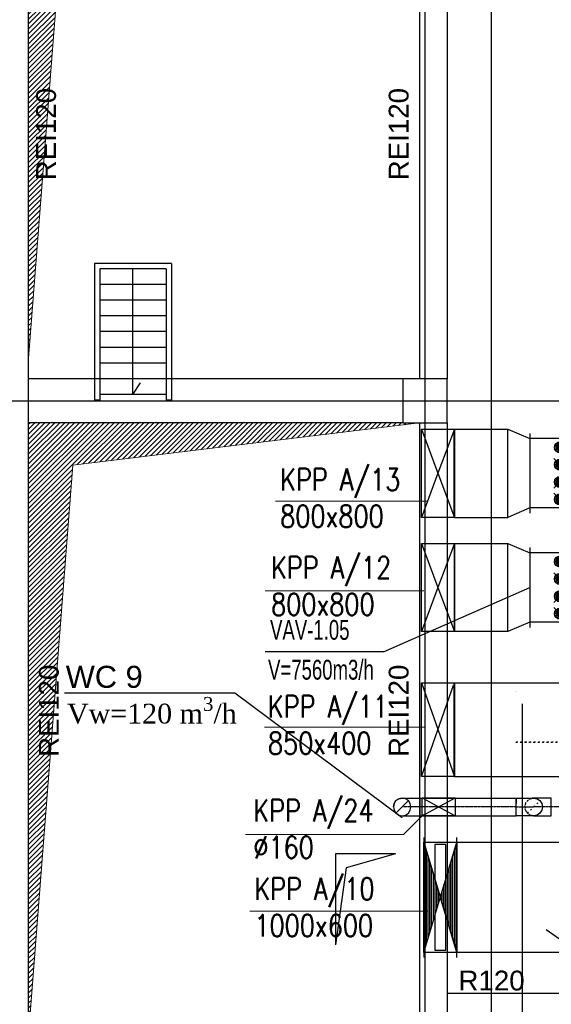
# Model space of a CAD drawing. Header units: centimetres. Extents: x -228435 to 46820, y -89367 to 152985.
# Tile 200 of 256: x -62818 to -57994, y 65520 to 74462. Entities that reach past the tile are written whole.
import ezdxf

# ---------------------------------------------------------------- set-up
doc = ezdxf.new("R2010")
doc.units = ezdxf.units.CM
doc.header["$LTSCALE"] = 50
for name, pattern in [('CADVENT_CENTERLINE', [9.9, 7.4, -1, 0.5, -1]), ('CADVENT_HIDDEN', [0.8, 0.25, -0.55]), ('Kondygnacja  -0_5$0$HIDDEN', [9.525, 6.35, -3.175]), ('Kondygnacja  -0_5$0$HIDDEN2', [4.7625, 3.175, -1.5875]), ('Osie rzutów$0$DASHDOT2', [12.7, 6.35, -3.175, 0, -3.175])]:
    doc.linetypes.add(name, pattern=pattern)
doc.layers.get('0').update_dxf_attribs({"color": 8})
for name, color, linetype in [('01-103-Went PP_poziom-0_5$0$L_Nawiew', 250, 'Continuous'), ('bgde-nawiewEXP', 250, 'Continuous'), ('bgde-nawiewHIDDEN', 250, 'Continuous'), ('bgde-wywiewCEN', 7, 'Continuous'), ('bgde-wywiewDETAILS', 250, 'Continuous'), ('bgde-wywiewEXP', 250, 'Continuous'), ('bgde-wywiewHIDDEN', 250, 'Continuous'), ('bgde_AJ_opis', 7, 'Continuous'), ('bgde_redukcja', 250, 'Continuous'), ('bgde_VAV', 7, 'Continuous'), ('bgde_wentylacja', 5, 'Continuous'), ('IS_zmiany 2024', 3, 'Continuous'), ('Kondygnacja  -0_5$0$ARCH_INFO_ODPORNOŚĆ OGNIOWA', 8, 'Continuous'), ('Kondygnacja  -0_5$0$ARCH_KONSTR_POWYŻEJ RZUTU', 8, 'Kondygnacja  -0_5$0$HIDDEN'), ('Kondygnacja  -0_5$0$ARCH_KONSTR_POWYŻEJ RZUTU_IST', 8, 'Kondygnacja  -0_5$0$HIDDEN2'), ('Kondygnacja  -0_5$0$ARCH_MUROWANE_IST', 8, 'Continuous'), ('Kondygnacja  -0_5$0$ARCH_OKŁADZINA', 8, 'Continuous'), ('Kondygnacja  -0_5$0$ARCH_SCHODY_IST', 8, 'Continuous'), ('Kondygnacja  -0_5$0$ARCH_WIDOK_IST', 8, 'Continuous'), ('Kondygnacja  -0_5$0$ARCH_ŻELBET_IST', 8, 'Continuous'), ('Osie rzutów$0$ARCH_INFO_OSIE_IST', 8, 'Osie rzutów$0$DASHDOT2'), ('Osie rzutów$0$ARCH_INFO_OSIE_OPISY_IST', 8, 'Continuous')]:
    doc.layers.add(name, color=color, linetype=linetype)
for name, color, linetype, lineweight in [('bgde_klapy opis', 250, 'Continuous', 20), ('bgde_klapy p.poż.', 240, 'Continuous', 30), ('Kondygnacja  -0_5$0$ARCH_WIDOK', 8, 'Continuous', 13)]:
    doc.layers.add(name, color=color, linetype=linetype, lineweight=lineweight)
doc.styles.add('01-103-Went PP_poziom-0_5$0$Arial', font='ARIAL.TTF')
doc.styles.add('Kondygnacja  -0_5$0$Arial', font='ARIAL.TTF')
doc.styles.add('st rom', font='Romans.shx', dxfattribs={"width": 0.8})

# ---------------------------------------------------------------- blocks, each defined once
blk = doc.blocks.new('Osie rzutów')
at = {"layer": 'Osie rzutów$0$ARCH_INFO_OSIE_IST', "ltscale": 10}
for p, q in [((6200, 12510), (6200, 4800)), ((6200, 12510), (6200, 4571.18)), ((6260, 12510), (6260, 4623.26)), ((4436.04, 11600), (13655, 11600))]:
    blk.add_line(p, q, dxfattribs=at)
blk = doc.blocks.new('Kondygnacja  -0_5$0$konstrukcja istniejąca -0.5')
at = {"layer": 'Kondygnacja  -0_5$0$ARCH_KONSTR_POWYŻEJ RZUTU_IST', "ltscale": 10}
blk.add_line((6288.46, 4975), (6288.46, 12225), dxfattribs=at)
blk = doc.blocks.new('04')
at = {"layer": 'bgde_VAV', "color": 3, "linetype": 'Continuous', "lineweight": -2}
for p, q in [((-58188.5, 70789.5), (-58188.5, 70742.2)), ((-58188.5, 70742.2), (-58188.5, 70112.2)), ((-57638.5, 70742.2), (-57638.5, 70789.5)), ((-57638.5, 70112.2), (-57638.5, 70742.2)), ((-58188.5, 70112.2), (-58188.5, 70063.9)), ((-57638.5, 70063.9), (-57638.5, 70112.2))]:
    blk.add_line(p, q, dxfattribs=at)
at = {"layer": 'bgde_VAV', "color": 3, "linetype": 'ByBlock', "lineweight": -2}
for p, q in [((-57638.5, 70742.2), (-58188.5, 70742.2)), ((-57638.5, 70112.2), (-58188.5, 70112.2))]:
    blk.add_line(p, q, dxfattribs=at)
at = {"layer": 'bgde_VAV', "color": 3}
blk.add_line((-58188.5, 70742.2), (-58188.5, 70112.2), dxfattribs=at)
at = {"layer": 'bgde_VAV', "color": 3, "linetype": 'Continuous', "lineweight": -3}
for p, q in [((-57913.5, 70663.3), (-57964, 70663.3)), ((-57913.5, 70663.3), (-57961.5, 70678.9)), ((-57913.5, 70663.3), (-57961.5, 70647.7)), ((-57913.5, 70663.3), (-57954.4, 70693)), ((-57913.5, 70663.3), (-57954.4, 70633.7)), ((-57913.5, 70663.3), (-57943.2, 70704.2)), ((-57913.5, 70663.3), (-57943.2, 70622.5)), ((-57913.5, 70663.3), (-57929.1, 70711.3)), ((-57913.5, 70663.3), (-57929.1, 70615.3)), ((-57913.5, 70663.3), (-57913.5, 70713.8)), ((-57913.5, 70663.3), (-57897.9, 70711.3)), ((-57913.5, 70663.3), (-57883.9, 70704.2)), ((-57913.5, 70663.3), (-57872.7, 70693)), ((-57913.5, 70663.3), (-57865.5, 70678.9)), ((-57913.5, 70663.3), (-57863.1, 70663.3)), ((-57913.5, 70663.3), (-57865.5, 70647.7)), ((-57913.5, 70663.3), (-57872.7, 70633.7)), ((-57913.5, 70663.3), (-57883.9, 70622.5)), ((-57913.5, 70663.3), (-57897.9, 70615.3)), ((-57913.5, 70663.3), (-57913.5, 70612.9)), ((-57857.8, 70449.8), (-57969.3, 70561.4)), ((-57913.5, 70505.6), (-57929.1, 70553.6)), ((-57913.5, 70505.6), (-57913.5, 70556.1)), ((-57913.5, 70505.6), (-57897.9, 70553.6)), ((-57913.5, 70505.6), (-57964, 70505.6)), ((-57913.5, 70505.6), (-57961.5, 70521.2)), ((-57913.5, 70505.6), (-57961.5, 70490)), ((-57913.5, 70505.6), (-57954.4, 70535.3)), ((-57913.5, 70505.6), (-57954.4, 70475.9)), ((-57913.5, 70505.6), (-57943.2, 70546.4)), ((-57913.5, 70505.6), (-57943.2, 70464.7)), ((-57913.5, 70505.6), (-57929.1, 70457.6)), ((-57913.5, 70505.6), (-57883.9, 70546.4)), ((-57913.5, 70505.6), (-57872.7, 70535.3)), ((-57913.5, 70505.6), (-57865.5, 70521.2)), ((-57913.5, 70505.6), (-57863.1, 70505.6)), ((-57913.5, 70505.6), (-57865.5, 70490)), ((-57913.5, 70505.6), (-57872.7, 70475.9)), ((-57913.5, 70505.6), (-57883.9, 70464.7)), ((-57913.5, 70505.6), (-57897.9, 70457.6)), ((-57913.5, 70505.6), (-57913.5, 70455.1)), ((-57969.3, 70292.1), (-57857.8, 70403.6)), ((-57913.5, 70347.8), (-57954.4, 70377.5)), ((-57913.5, 70347.8), (-57943.2, 70388.7)), ((-57913.5, 70347.8), (-57929.1, 70395.8)), ((-57913.5, 70347.8), (-57913.5, 70398.3)), ((-57913.5, 70347.8), (-57897.9, 70395.8)), ((-57913.5, 70347.8), (-57883.9, 70388.7)), ((-57913.5, 70347.8), (-57872.7, 70377.5)), ((-57913.5, 70347.8), (-57964, 70347.8)), ((-57913.5, 70347.8), (-57961.5, 70363.4)), ((-57913.5, 70347.8), (-57961.5, 70332.2)), ((-57913.5, 70347.8), (-57954.4, 70318.2)), ((-57913.5, 70347.8), (-57943.2, 70307)), ((-57913.5, 70347.8), (-57929.1, 70299.8)), ((-57913.5, 70347.8), (-57865.5, 70363.4)), ((-57913.5, 70347.8), (-57863.1, 70347.8)), ((-57913.5, 70347.8), (-57865.5, 70332.2)), ((-57913.5, 70347.8), (-57872.7, 70318.2)), ((-57913.5, 70347.8), (-57883.9, 70307)), ((-57913.5, 70347.8), (-57897.9, 70299.8)), ((-57913.5, 70347.8), (-57913.5, 70297.4)), ((-57857.8, 70134.3), (-57969.3, 70245.9)), ((-57913.5, 70190.1), (-57961.5, 70205.7)), ((-57913.5, 70190.1), (-57954.4, 70219.8)), ((-57913.5, 70190.1), (-57943.2, 70230.9)), ((-57913.5, 70190.1), (-57929.1, 70238.1)), ((-57913.5, 70190.1), (-57913.5, 70240.6)), ((-57913.5, 70190.1), (-57897.9, 70238.1)), ((-57913.5, 70190.1), (-57883.9, 70230.9)), ((-57913.5, 70190.1), (-57872.7, 70219.8)), ((-57913.5, 70190.1), (-57865.5, 70205.7)), ((-57913.5, 70190.1), (-57964, 70190.1)), ((-57913.5, 70190.1), (-57961.5, 70174.5)), ((-57913.5, 70190.1), (-57954.4, 70160.4)), ((-57913.5, 70190.1), (-57943.2, 70149.2)), ((-57913.5, 70190.1), (-57929.1, 70142.1)), ((-57913.5, 70190.1), (-57863.1, 70190.1)), ((-57913.5, 70190.1), (-57865.5, 70174.5)), ((-57913.5, 70190.1), (-57872.7, 70160.4)), ((-57913.5, 70190.1), (-57883.9, 70149.2)), ((-57913.5, 70190.1), (-57897.9, 70142.1)), ((-57913.5, 70190.1), (-57913.5, 70139.6))]:
    blk.add_line(p, q, dxfattribs=at)
for centre in [(-57913.5, 70663.3), (-57913.5, 70505.6), (-57913.5, 70347.8), (-57913.5, 70190.1)]:
    blk.add_ellipse(centre, major_axis=(50.5, 0), ratio=1, start_param=-1.570796, end_param=4.712389, dxfattribs=at)
blk = doc.blocks.new('*U492')
at = {"linetype": 'Continuous', "lineweight": -2}
for p, q in [((-150, 500), (-150, 545)), ((150, 545), (150, 500)), ((-150, -500), (-150, 500)), ((150, 500), (150, -500)), ((-150, -545), (-150, -500)), ((150, -500), (150, -545))]:
    blk.add_line(p, q, dxfattribs=at)
at = {"linetype": 'Continuous', "lineweight": -3}
for p, q in [((-150, -500), (150, 500)), ((150, -500), (-150, 500)), ((-142.9, -476.3), (-142.9, 476.2)), ((-50, 480), (50, 480)), ((-50, -480), (-50, 480)), ((50, 480), (50, -480)), ((142.9, -476.3), (142.9, 476.2)), ((-127, -423.3), (-127, 423.3)), ((-111.1, -370.4), (-111.1, 370.4)), ((111.1, -370.4), (111.1, 370.4)), ((127, -423.3), (127, 423.3)), ((-95.2, -317.5), (-95.2, 317.5)), ((95.2, -317.5), (95.2, 317.5)), ((-79.4, -264.6), (-79.4, 264.6)), ((-63.5, -211.7), (-63.5, 211.7)), ((63.5, -211.7), (63.5, 211.7)), ((79.4, -264.6), (79.4, 264.6)), ((-47.6, -158.8), (-47.6, 158.8)), ((-31.8, -105.8), (-31.8, 105.8)), ((31.8, -105.8), (31.8, 105.8)), ((47.6, -158.8), (47.6, 158.8)), ((-15.9, -52.9), (-15.9, 52.9)), ((15.9, -52.9), (15.9, 52.9)), ((50, -480), (-50, -480))]:
    blk.add_line(p, q, dxfattribs=at)
at = {"color": 0, "linetype": 'ByBlock', "lineweight": -2}
for p, q in [((150, 500), (-150, 500)), ((-150, -500), (150, -500))]:
    blk.add_line(p, q, dxfattribs=at)

msp = doc.modelspace()

# ---------------------------------------------------------------- hatches: boundary and pattern name
at = {"layer": 'Kondygnacja  -0_5$0$ARCH_WIDOK'}
h = msp.add_hatch(dxfattribs=at)
h.set_pattern_fill('ANSI31', color=256, scale=10, angle=-180, style=0)
h.set_pattern_definition([(225, (-121140, 9150), (22.45064, -22.45064), [])])
h.paths.add_polyline_path([(-62740, 71350), (-62740, 76950), (-59340, 76950), (-62335.997, 76565.735)])
h = msp.add_hatch(dxfattribs=at)
h.set_pattern_fill('ANSI31', color=256, scale=10, angle=-180, style=0)
h.set_pattern_definition([(225, (-121140, 3000), (22.45064, -22.45064), [])])
h.paths.add_polyline_path([(-62740, 65200), (-62740, 70800), (-59190, 70800), (-62335.997, 70415.735)])

# ---------------------------------------------------------------- linework, layer by layer
at = {"layer": 'bgde-nawiewEXP', "linetype": 'Continuous'}
msp.add_lwpolyline([(-58850.228, 65990.969), (-58850.228, 66990.969), (-57824.245, 66990.969), (-57824.245, 65990.969)], close=True, dxfattribs=at)
at = {"layer": 'bgde-nawiewHIDDEN', "linetype": 'CADVENT_HIDDEN'}
for points in [[(-58318.793, 68363.446), (-58318.793, 68363.446)], [(-58316.792, 68361.446), (-58316.792, 68361.446)], [(-58316.792, 68361.446), (-58316.792, 68361.446)], [(-58318.76, 67899.446), (-58318.76, 67899.446)], [(-58316.76, 67901.446), (-57856.76, 67901.478)], [(-58316.76, 67901.446), (-58316.76, 67901.446)]]:
    msp.add_lwpolyline(points, close=True, dxfattribs=at)
at = {"layer": 'bgde-wywiewCEN', "linetype": 'CADVENT_CENTERLINE', "ltscale": 0.06}
for p, q in [((-59187.104, 67312.853), (-59347.104, 67312.853)), ((-58313.573, 67312.853), (-59187.104, 67312.853)), ((-58313.573, 67312.853), (-58153.573, 67312.853)), ((-57993.573, 67312.853), (-58153.573, 67312.853)), ((-57561.988, 67312.853), (-57993.573, 67312.853))]:
    msp.add_line(p, q, dxfattribs=at)
at = {"layer": 'bgde-wywiewDETAILS'}
msp.add_line((-59403.672, 67256.285), (-59290.535, 67369.422), dxfattribs=at)
at = {"layer": 'bgde-wywiewDETAILS', "linetype": 'CADVENT_HIDDEN'}
msp.add_line((-58210.141, 67256.285), (-58097.004, 67369.422), dxfattribs=at)
at = {"layer": 'bgde-wywiewEXP', "linetype": 'Continuous'}
for points in [[(-58876.036, 69942.208), (-58876.036, 70742.208), (-58388.537, 70742.208)], [(-58876.036, 69942.208), (-58388.537, 69942.208)], [(-58388.537, 68904.975), (-58871.01, 68904.975), (-58871.01, 69704.975), (-58388.537, 69704.975)], [(-58874.505, 67589.181), (-58874.505, 68439.181), (-57616.059, 68439.181), (-57616.059, 67589.181), (-57505.789, 67500.965)], [(-58874.505, 67589.181), (-57616.059, 67589.181), (-57616.059, 68439.181), (-57491.059, 68439.181)], [(-59427.104, 67312.853), (-59421.014, 67343.468), (-59403.672, 67369.422), (-59377.719, 67386.764), (-59347.104, 67392.853), (-59187.104, 67392.853), (-59187.104, 67238.943)], [(-59347.104, 67232.853), (-59316.489, 67238.943), (-59290.535, 67256.285), (-59273.193, 67282.239), (-59267.104, 67312.853), (-59273.193, 67343.468), (-59290.535, 67369.422), (-59316.489, 67386.764), (-59347.104, 67392.853)], [(-59187.104, 67232.853), (-59187.104, 67392.853), (-58313.573, 67392.853), (-58313.573, 67386.764), (-58313.573, 67386.764), (-58313.573, 67392.853), (-58153.573, 67392.853), (-58122.958, 67386.764), (-58097.004, 67369.422), (-58079.662, 67343.468), (-58073.573, 67312.853), (-58079.662, 67282.239), (-58097.004, 67256.285), (-58122.958, 67238.943), (-58153.573, 67232.853), (-58313.573, 67232.853), (-58313.573, 67386.764)], [(-59187.104, 67232.853), (-58313.573, 67232.853), (-58313.573, 67369.422)], [(-58313.573, 67386.764), (-58313.573, 67392.853)], [(-58313.573, 67369.422), (-58313.573, 67343.468)], [(-58153.573, 67392.853), (-58122.958, 67386.764), (-58097.004, 67369.422), (-58079.662, 67343.468), (-58073.573, 67312.853), (-58079.662, 67282.239), (-58097.004, 67256.285), (-58122.958, 67238.943), (-58153.573, 67232.853)], [(-59427.104, 67312.853), (-59421.014, 67282.239), (-59403.672, 67256.285), (-59377.719, 67238.943), (-59347.104, 67232.853), (-59187.104, 67232.853), (-59187.104, 67238.943)], [(-59187.104, 67238.943), (-59187.104, 67256.285)], [(-59187.104, 67238.943), (-59187.104, 67232.853)]]:
    msp.add_lwpolyline(points, dxfattribs=at)
for points in [[(-58388.537, 70742.208), (-58188.537, 70657.208), (-58188.537, 70027.208), (-58388.537, 69942.208)], [(-58388.537, 69704.975), (-58188.537, 69619.975), (-58188.537, 68989.975), (-58388.537, 68904.975)], [(-59427.104, 67312.853), (-59421.014, 67282.239), (-59403.672, 67256.285), (-59377.719, 67238.943), (-59347.104, 67232.853), (-59316.489, 67238.943), (-59290.535, 67256.285), (-59273.193, 67282.239), (-59267.104, 67312.853), (-59273.193, 67343.468), (-59290.535, 67369.422), (-59316.489, 67386.764), (-59347.104, 67392.853), (-59377.719, 67386.764), (-59403.672, 67369.422), (-59421.014, 67343.468)], [(-58313.573, 67386.764), (-58313.573, 67369.422)], [(-58153.573, 67392.853), (-58122.958, 67386.764), (-58097.004, 67369.422), (-58079.662, 67343.468), (-58073.573, 67312.853), (-58079.662, 67282.239), (-58097.004, 67256.285), (-58122.958, 67238.943), (-58153.573, 67232.853), (-57993.573, 67232.853), (-57993.573, 67392.853), (-58150.498, 67392.853)]]:
    msp.add_lwpolyline(points, close=True, dxfattribs=at)
at = {"layer": 'bgde-wywiewHIDDEN', "linetype": 'CADVENT_HIDDEN'}
for points in [[(-58233.573, 67312.853), (-58227.483, 67343.468), (-58210.141, 67369.422), (-58184.187, 67386.764), (-58153.573, 67392.853), (-58184.187, 67386.764), (-58210.141, 67369.422), (-58227.483, 67343.468)], [(-58233.573, 67312.853), (-58227.483, 67282.239), (-58210.141, 67256.285), (-58184.187, 67238.943), (-58153.573, 67232.853), (-58184.187, 67238.943), (-58210.141, 67256.285), (-58227.483, 67282.239)]]:
    msp.add_lwpolyline(points, close=True, dxfattribs=at)
at = {"layer": 'bgde_AJ_opis'}
for p, q in [((-60866.219, 68346.419), (-62410.521, 68346.419)), ((-59347.101, 67212.853, 1920), (-60866.219, 68346.419))]:
    msp.add_line(p, q, dxfattribs=at)
at = {"layer": 'bgde_klapy opis'}
for p, q in [((-60496.683, 70089.77), (-59123.435, 70089.77)), ((-60590.031, 69275.664), (-59150.069, 69275.664)), ((-60596.551, 68035.846), (-59137.466, 68035.846)), ((-59334.132, 67062.421), (-59154.334, 67242.219)), ((-60767.622, 67062.421), (-59334.132, 67062.421)), ((-60730.866, 66364.886), (-59107.694, 66364.886))]:
    msp.add_line(p, q, dxfattribs=at)
at = {"layer": 'bgde_klapy p.poż.'}
for p, q in [((-59173.004, 70742.208, -196.87), (-59023.004, 70342.208, -196.87)), ((-58873.004, 70742.208, -196.87), (-59023.004, 70342.208, -196.87)), ((-59023.004, 70342.208, -196.87), (-59173.004, 69942.208, -196.87)), ((-59023.004, 70342.208, -196.87), (-58873.004, 69942.208, -196.87)), ((-59172.995, 69704.601, -197), (-59022.995, 69304.601, -197)), ((-58872.995, 69704.601, -197), (-59022.995, 69304.601, -197)), ((-59022.995, 69304.601, -197), (-59172.995, 68904.601, -197)), ((-59022.995, 69304.601, -197), (-58872.995, 68904.601, -197)), ((-59173.056, 68439.181, -126.886), (-58873.056, 67589.181, -126.886)), ((-59173.056, 67589.181, -126.886), (-58880.181, 68418.993, -126.886)), ((-59165.286, 67232.293, 420), (-58865.286, 67393.414, 420)), ((-59165.286, 67393.414, 420), (-58865.286, 67232.293, 420)), ((-59150.26, 65990.969, -149.79), (-58850.26, 66990.969, -149.79)), ((-59150.26, 66990.969, -149.79), (-58850.26, 65990.969, -149.79))]:
    msp.add_line(p, q, dxfattribs=at)
for points, elevation in [([(-59173.004, 70742.208), (-58873.004, 70742.208), (-58873.004, 69942.208), (-59173.004, 69942.208)], -196.87), ([(-59172.995, 69704.601), (-58872.995, 69704.601), (-58872.995, 68904.601), (-59172.995, 68904.601)], -197), ([(-59172.916, 68438.807), (-58872.916, 68438.807), (-58873.056, 67589.181), (-59173.056, 67589.181)], -126.886), ([(-59165.286, 67393.414), (-58865.286, 67393.414), (-58865.286, 67232.293), (-59165.286, 67232.293)], 420), ([(-59150.26, 66990.969), (-58850.26, 66990.969), (-58850.26, 65990.969), (-59150.26, 65990.969)], -149.79)]:
    msp.add_lwpolyline(points, close=True, dxfattribs=dict(at, elevation=elevation))
at = {"layer": 'bgde_VAV'}
for q in [(-58188.537, 69304.975), (-60589.004, 68721.996, -3458.583)]:
    msp.add_line((-59515.823, 68721.996, -3458.583), q, dxfattribs=at)
at = {"layer": 'bgde_wentylacja', "color": 1}
for p, q in [((-59406.88, 66886.501), (-59953.201, 66886.501)), ((-59953.201, 66886.501), (-59953.201, 66058.893)), ((-59406.88, 66886.501), (-59854.863, 66759.848)), ((-59854.863, 66759.848), (-59953.201, 66058.893))]:
    msp.add_line(p, q, dxfattribs=at)
at = {"layer": 'IS_zmiany 2024', "color": 1}
msp.add_line((-58040, 66200), (-56332.255, 65000), dxfattribs=at)
at = {"layer": 'Kondygnacja  -0_5$0$ARCH_MUROWANE_IST', "ltscale": 4}
for p, q in [((-62740, 76950), (-62740, 63500)), ((-59190, 76800), (-59190, 72420)), ((-58940, 76800), (-58940, 72420)), ((-59190, 72420), (-59190, 71200)), ((-58940, 72420), (-58940, 71200)), ((-59190, 70800), (-59190, 65200)), ((-58940, 70800), (-58940, 65200))]:
    msp.add_line(p, q, dxfattribs=at)
at = {"layer": 'Kondygnacja  -0_5$0$ARCH_OKŁADZINA'}
msp.add_lwpolyline([(-58940, 65620), (-57915.391, 65620), (-57915.391, 64380), (-58940, 64380)], dxfattribs=at)
at = {"layer": 'Kondygnacja  -0_5$0$ARCH_SCHODY_IST'}
for p, q in [((-61440, 72246.4), (-62140, 72246.4)), ((-62140, 72246.4), (-62140, 71007.6)), ((-62090, 72200), (-62090, 71007.6)), ((-61490, 72200), (-62090, 72200)), ((-61490, 72200), (-62090, 72200)), ((-61790, 71057.6), (-61790, 72196.4)), ((-61490, 72200), (-61490, 71007.6)), ((-61440, 72246.4), (-61440, 71007.6)), ((-61490, 72057.2), (-62090, 72057.2)), ((-61490, 72057.2), (-62090, 72057.2)), ((-61490, 72057.2), (-62090, 72057.2)), ((-61490, 71914.4), (-62090, 71914.4)), ((-61490, 71771.6), (-62090, 71771.6)), ((-61490, 71628.8), (-62090, 71628.8)), ((-61490, 71486), (-62090, 71486)), ((-61490, 71343.2), (-62090, 71343.2)), ((-61490, 71200.4), (-62090, 71200.4)), ((-61790, 71057.6), (-61722.306, 71165.296)), ((-62090, 71007.6), (-62140, 71007.6)), ((-61490, 71057.6), (-62090, 71057.6)), ((-61440, 71007.6), (-61490, 71007.6))]:
    msp.add_line(p, q, dxfattribs=at)
at = {"layer": 'Kondygnacja  -0_5$0$ARCH_WIDOK'}
for points in [[(-62740, 71350), (-62740, 76950), (-59340, 76950), (-62335.997, 76565.735), (-62740, 71350)], [(-62740, 65200), (-62740, 70800), (-59190, 70800), (-62335.997, 70415.735), (-62740, 65200)]]:
    msp.add_lwpolyline(points, dxfattribs=at)
at = {"layer": 'Kondygnacja  -0_5$0$ARCH_WIDOK_IST'}
for p, q in [((-59340, 71200), (-62740, 71200)), ((-59340, 70800), (-62740, 70800))]:
    msp.add_line(p, q, dxfattribs=at)
at = {"layer": 'Kondygnacja  -0_5$0$ARCH_ŻELBET_IST', "ltscale": 4}
msp.add_lwpolyline([(-59340, 70800), (-58940, 70800), (-58940, 71200), (-59340, 71200)], close=True, dxfattribs=at)
msp.add_lwpolyline([(-59340, 70800), (-58940, 70800), (-58940, 71200), (-59340, 71200)], close=True, dxfattribs=at)
msp.add_lwpolyline([(-59340, 70800), (-58940, 70800), (-58940, 71200), (-59340, 71200)], close=True, dxfattribs=at)

# ---------------------------------------------------------------- block references
at = {"layer": '01-103-Went PP_poziom-0_5$0$L_Nawiew', "extrusion": (-1.22465e-16, 0, -1)}
msp.add_blockref('*U492', (59000.26, 66490.969, 149.79), dxfattribs=at)
at = {"layer": 'bgde_redukcja'}
for p in [(0, -85), (0, -1122.233)]:
    msp.add_blockref('04', p, dxfattribs=at)
at = {"layer": 'Kondygnacja  -0_5$0$ARCH_KONSTR_POWYŻEJ RZUTU', "xscale": 10, "yscale": 10, "zscale": 10}
msp.add_blockref('Kondygnacja  -0_5$0$konstrukcja istniejąca -0.5', (-121140, -45000), dxfattribs=at)
at = {"layer": 'Osie rzutów$0$ARCH_INFO_OSIE_OPISY_IST', "xscale": 10, "yscale": 10, "zscale": 10}
msp.add_blockref('Osie rzutów', (-121140, -45000), dxfattribs=at)

# ---------------------------------------------------------------- texts
at = {"layer": 'bgde_AJ_opis', "insert": (-62400.168, 68593.902, -4659.963), "char_height": 200, "width": 14922.05249, "attachment_point": 1, "style": '01-103-Went PP_poziom-0_5$0$Arial'}
msp.add_mtext('WC 9', dxfattribs=at)
at = {"layer": 'bgde_AJ_opis', "insert": (-62388.694, 68310.875), "char_height": 180, "width": 1739.83938, "attachment_point": 1}
msp.add_mtext('\\A1;{\\fTimes New Roman|b0|i0|c238|p18;Vw=120 m\\H0.7x;\\S3^ ;\\H1.4286x;/h}', dxfattribs=at)
at = {"layer": 'bgde_klapy opis', "char_height": 200, "attachment_point": 1, "style": 'st rom'}
for s, insert, width in [('KPP A/13\\P800x800', (-60453.775, 70385.628), 1710.86952), ('KPP A/12\\P800x800', (-60536.585, 69585.404), 1710.86952), ('KPP A/11\\P850x400', (-60565.105, 68324.358), 1412.8942), ('KPP A/24\\P%%C160', (-60697.233, 67378.849), 1710.86952), ('KPP A/10\\P1000x600', (-60687.818, 66668.382), 1710.86952)]:
    msp.add_mtext(s, dxfattribs=dict(at, insert=insert, width=width))
at = {"layer": 'bgde_VAV', "width": 0.7}
for s, p in [('VAV-1.05', (-60546.061, 68830.299, -1538.583)), ('V=7560m3/h', (-60564.251, 68468.491, -1538.583))]:
    msp.add_text(s, height=180, dxfattribs=at).set_placement(p)
at = {"layer": 'Kondygnacja  -0_5$0$ARCH_INFO_ODPORNOŚĆ OGNIOWA', "char_height": 180, "width": 533.32525, "attachment_point": 5, "rotation": 90, "style": 'Kondygnacja  -0_5$0$Arial'}
for insert in [(-62727.648, 73422.29), (-59527.765, 73422.29), (-62702.944, 68185.301), (-59527.765, 68185.301)]:
    msp.add_mtext('\\PREI120', dxfattribs=dict(at, insert=insert))
at = {"layer": 'Kondygnacja  -0_5$0$ARCH_INFO_ODPORNOŚĆ OGNIOWA', "insert": (-58535.788, 65884.103), "char_height": 180, "width": 533.32525, "attachment_point": 5, "style": 'Kondygnacja  -0_5$0$Arial'}
msp.add_mtext('\\PR120', dxfattribs=at)

doc.saveas('drawing.dxf')
